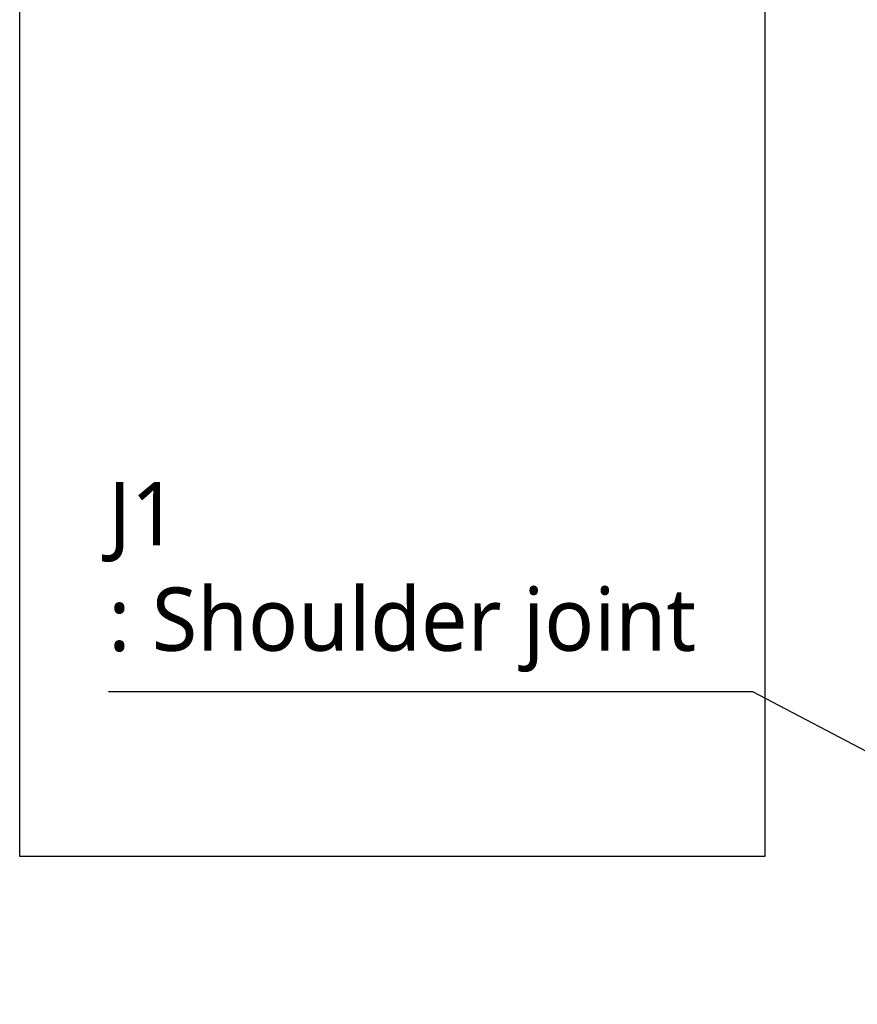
# Model space of a CAD drawing. Header units: millimetres. Extents: x 0 to 4378, y 0 to 2376.
# Tile 115 of 236: x 1159 to 1371, y 857 to 1106. Entities that reach past the tile are written whole.
import ezdxf

# ---------------------------------------------------------------- set-up
doc = ezdxf.new("R2010")
doc.units = ezdxf.units.MM
doc.header["$LTSCALE"] = 0.2
doc.layers.add('05_Section Line', color=3, linetype='Continuous')
doc.styles.add('Rainbow-5.0 Style', font='malgunsl.ttf')
doc.dimstyles.new('Rainbow-5.0 Style', dxfattribs={"dimtxt": 4, "dimasz": 2.5, "dimexe": 1, "dimexo": 1, "dimgap": 1, "dimtad": 1, "dimdsep": 46, "dimtxsty": 'Rainbow-5.0 Style', "dimcen": 0, "dimclrd": 251, "dimclre": 251, "dimclrt": 7, "dimazin": 3, "dimtp": 0.1, "dimtm": 0.1, "dimtfac": 0.61, "dimtmove": 0, "dimatfit": 3, "dimfxl": 1, "dimlwd": -1, "dimlwe": -1, "dimarcsym": 1})

msp = doc.modelspace()

# ---------------------------------------------------------------- linework, layer by layer
at = {"layer": '05_Section Line'}
msp.add_lwpolyline([(1159.287, 1442.248), (1347.549, 1442.248), (1347.549, 894.049), (1159.287, 894.049)], close=True, dxfattribs=at)

# ---------------------------------------------------------------- texts
at = {"color": 7, "insert": (1181.69, 940.636), "char_height": 16, "attachment_point": 7, "style": 'Rainbow-5.0 Style'}
msp.add_mtext('J1\\P: Shoulder joint', dxfattribs=at)

# ---------------------------------------------------------------- leaders
at = {"annotation_type": 0, "has_hookline": 1, "hookline_direction": 1, "text_width": 145.327}
msp.add_leader([(1494.71, 856.668), (1344.517, 935.636), (1332.017, 935.636)], dimstyle='Rainbow-5.0 Style', override={"dimscale": 5, "dimgap": 1, "dimtad": 1}, dxfattribs=at)

doc.saveas('drawing.dxf')
